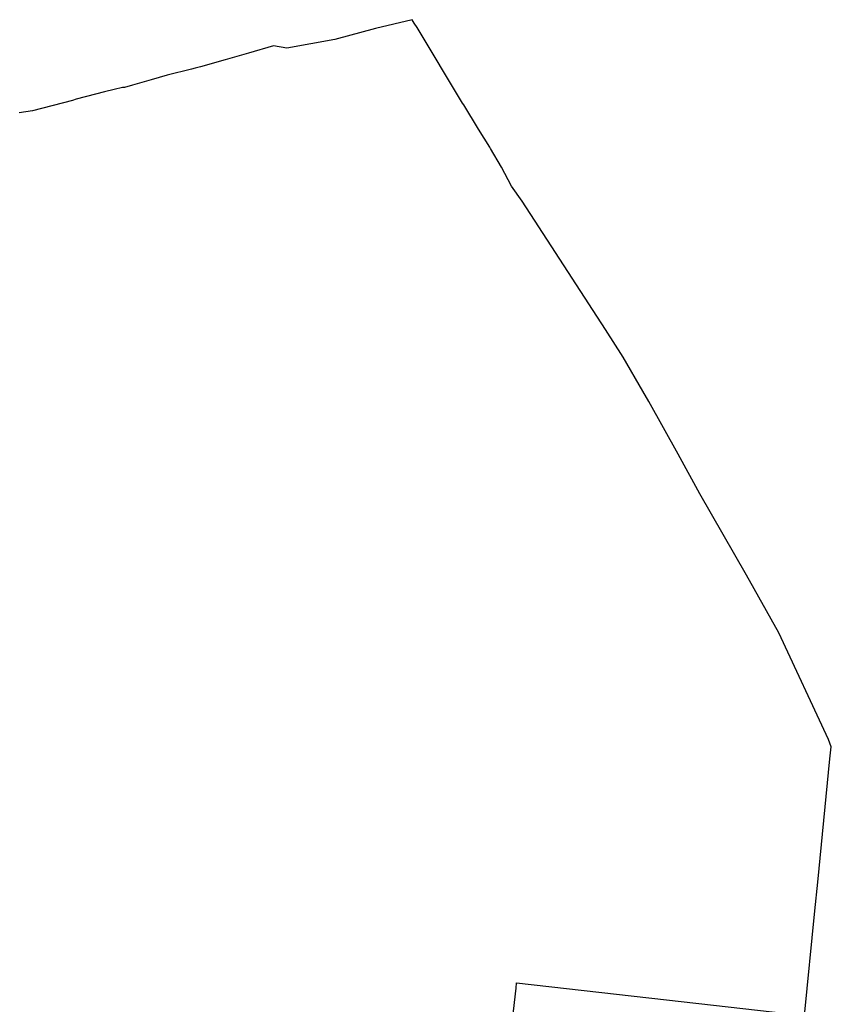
# Model space of a CAD drawing. Header units: metres. Extents: x 5548743 to 5556416, y 5707500 to 5714000.
# Tile 243 of 244: x 5555337 to 5556416, y 5709659 to 5710967. Entities that reach past the tile are written whole.
import ezdxf

# ---------------------------------------------------------------- set-up
doc = ezdxf.new("R2010")
doc.units = ezdxf.units.M

msp = doc.modelspace()

# ---------------------------------------------------------------- linework, layer by layer
at = {"layer": '216-obręb ewidencyjny', "color": 7, "linetype": 'CONTINUOUS', "lineweight": 25, "flags": 128}
msp.add_lwpolyline([(5555982.49, 5709557.86), (5555996.54, 5709679.95), (5555997.36, 5709687.07), (5556196.64, 5709664.46), (5556380.06, 5709643.56), (5556393.92, 5709782.75), (5556397.73, 5709821.11), (5556414.02, 5709984.64), (5556415.84, 5710001), (5556412.13, 5710010.67), (5556346.24, 5710152.21), (5556302.98, 5710228.86), (5556240.82, 5710337.06), (5556212.22, 5710389.67), (5556173.31, 5710460.03), (5556165.22, 5710473.4), (5556139.17, 5710518.75), (5556115.57, 5710555.46), (5556004.52, 5710726.07), (5555990.58, 5710746), (5555977.05, 5710771.37), (5555962.58, 5710796.06), (5555961.65, 5710797.95), (5555946.8, 5710821.97), (5555927, 5710854.35), (5555925.61, 5710856.61), (5555864.93, 5710956.83), (5555861.23, 5710962.62), (5555858.26, 5710967.4), (5555809.63, 5710955.88), (5555755.5, 5710941.2), (5555691.59, 5710929.73), (5555673.88, 5710932.52), (5555640.74, 5710922.93), (5555609.58, 5710913.92), (5555576.79, 5710904.71), (5555570.04, 5710902.81), (5555564.87, 5710901.67), (5555532.52, 5710893.5), (5555511.45, 5710887.48), (5555486.44, 5710880.33), (5555476.11, 5710877.37), (5555473.12, 5710877.41), (5555462.09, 5710874.69), (5555449.46, 5710871.57), (5555437.2, 5710868.54), (5555411.55, 5710861.67), (5555406.79, 5710860.08), (5555353.54, 5710846.08), (5555335.65, 5710843.37)], dxfattribs=at)

doc.saveas('drawing.dxf')
